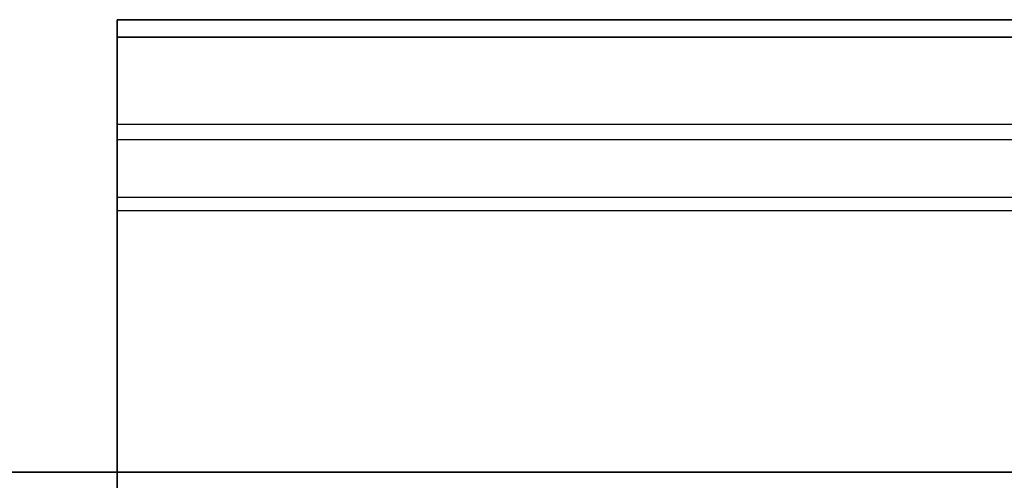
# Model space of a CAD drawing. Header units: millimetres. Extents: x -5.9 to 8.2, y -1.3 to -0.5.
# Tile 31 of 107: x -4.961 to -4.508, y -0.662 to -0.45. Entities that reach past the tile are written whole.
import ezdxf

# ---------------------------------------------------------------- set-up
doc = ezdxf.new("R2010")
doc.units = ezdxf.units.MM
doc.header["$MEASUREMENT"] = 0
doc.layers.add('IGES level 1', color=7, linetype='Continuous', true_color=0xffffff)
doc.layers.add('IGES level 24', color=7, linetype='Continuous', true_color=0xffffff)

msp = doc.modelspace()

# ---------------------------------------------------------------- linework, layer by layer
at = {"layer": 'IGES level 1'}
for points in [[(8.22916, -0.65828, -10.32994), (1.18416, -0.65828, -10.32994), (-5.86084, -0.65828, -10.32994)], [(-5.86084, -0.65828, -10.32994), (1.18416, -0.65828, -10.32994), (8.22916, -0.65828, -10.32994)]]:
    msp.add_open_spline(points, degree=2, dxfattribs=at)
at = {"layer": 'IGES level 24', "extrusion": (1, -6.70662e-15, 1.945e-15)}
msp.add_arc((-0.85828, -10.7448, -4.91584), 0.408, 0, 73.8272, dxfattribs=at)
at = {"layer": 'IGES level 24', "extrusion": (1, -8.55166e-31, 6.98296e-15)}
for radius in [0.408, 0.4, 0.4]:
    msp.add_arc((-0.85828, -10.7448, -4.91584), radius, 180, 0, dxfattribs=at)
at = {"layer": 'IGES level 24', "extrusion": (1, 0, 0)}
for start, end in [(0, 73.8272), (180, 0)]:
    msp.add_arc((-0.85828, -10.7448, -4.91584), 0.408, start, end, dxfattribs=at)
at = {"layer": 'IGES level 24'}
for points in [[(7.28416, -0.45028, -10.7448), (1.18416, -0.45028, -10.7448), (-4.91584, -0.45028, -10.7448)], [(-4.91584, -0.45028, -10.7448), (1.18416, -0.45028, -10.7448), (7.28416, -0.45028, -10.7448)], [(-4.91584, -0.45041, -10.75527), (-4.91584, -0.45442, -10.75527), (-4.91584, -0.45842, -10.75527)], [(-4.91584, -0.45828, -10.7448), (1.18416, -0.45828, -10.7448), (7.28416, -0.45828, -10.7448)], [(7.28416, -0.45828, -10.7448), (1.18416, -0.45828, -10.7448), (-4.91584, -0.45828, -10.7448)], [(7.28416, -0.49846, -10.93713), (1.18416, -0.49846, -10.93713), (-4.91584, -0.49846, -10.93713)], [(7.28416, -0.50551, -10.93336), (1.18416, -0.50551, -10.93336), (-4.91584, -0.50551, -10.93336)], [(7.28416, -0.53207, -10.49975), (1.18416, -0.53207, -10.49975), (-4.91584, -0.53207, -10.49975)], [(7.28416, -0.53812, -10.50501), (1.18416, -0.53812, -10.50501), (-4.91584, -0.53812, -10.50501)]]:
    msp.add_open_spline(points, degree=2, dxfattribs=at)

doc.saveas('drawing.dxf')
